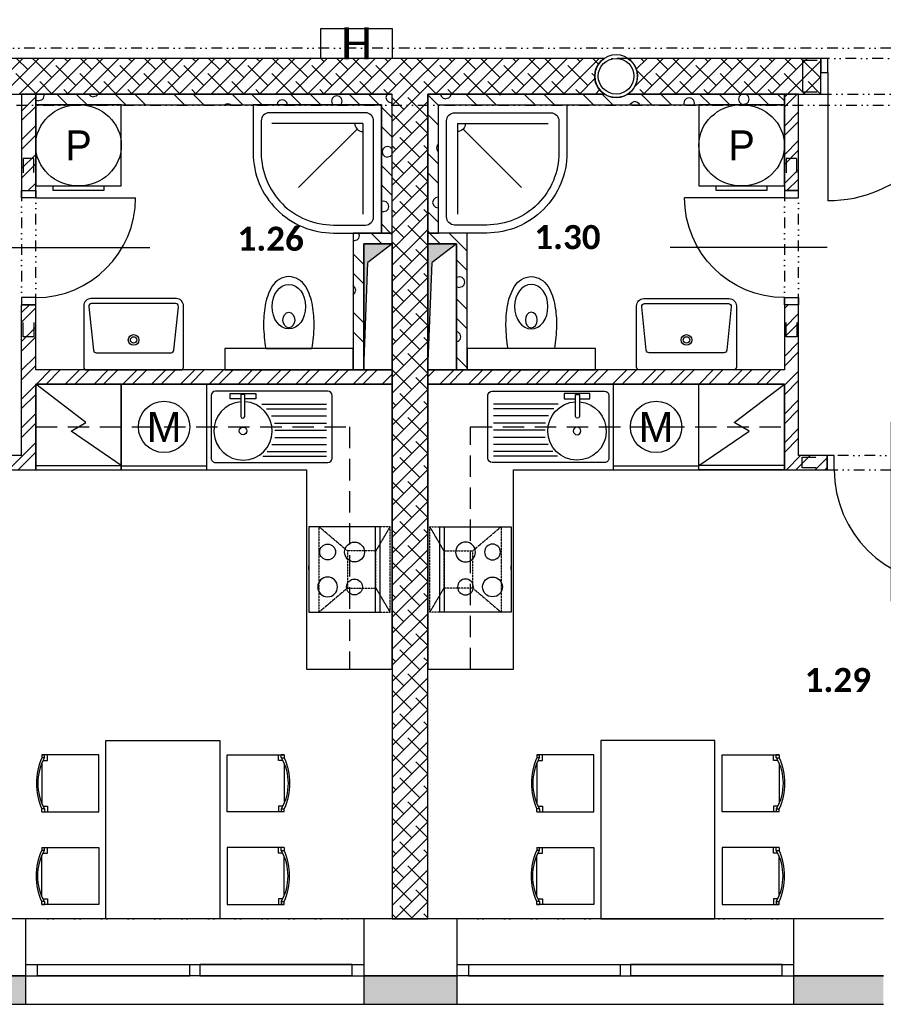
# Model space of a CAD drawing. Header units: millimetres. Extents: x -16871 to 82323, y -2942 to 27689.
# Tile 7 of 25: x 15322 to 21379, y 5230 to 12136. Entities that reach past the tile are written whole.
import ezdxf
from ezdxf.enums import TextEntityAlignment as Align

# ---------------------------------------------------------------- set-up
doc = ezdxf.new("R2010")
doc.units = ezdxf.units.MM
doc.linetypes.add('DASHED', pattern=[0.75, 0.5, -0.25])
doc.linetypes.add('DIVIDE2', pattern=[0.625, 0.25, -0.125, 0, -0.125, 0, -0.125])
for name, color, linetype in [('A-Appliance-G', 9, 'Continuous'), ('A-Cabinet-G', 9, 'Continuous'), ('A-Chase-G', 9, 'Continuous'), ('A-Door-G', 9, 'Continuous'), ('A-Furniture-G', 9, 'Continuous'), ('A-Room-T', 3, 'Continuous'), ('A-SanitaryFixture-G', 9, 'Continuous'), ('A-Wall-Abov', 9, 'DIVIDE2'), ('A-Wall-Blow', 9, 'Continuous'), ('A-Wall-Comp', 9, 'Continuous'), ('A-Wall-G', 9, 'Continuous'), ('A-Wall-Patt', 9, 'Continuous'), ('A-Window-G', 9, 'Continuous'), ('A-WindowAssy-G', 9, 'Continuous'), ('S-Beam-G', 9, 'Continuous'), ('S-Column-G', 9, 'Continuous')]:
    doc.layers.add(name, color=color, linetype=linetype)
doc.styles.add('Arial', font='arial.ttf')
doc.styles.add('Calibri', font='calibri.ttf')
doc.styles.add('RoomTag', font='calibrib.ttf')
pattern_1 = [(45, (0, 0), (27.452, 382.3555), [19.4116, -270.3664]), (45, (-51.23, 51.23), (27.452, 382.3555), [19.4116, -270.3664]), (135, (13.73, 51.23), (-382.3555, -27.452), [19.4116, -231.5436]), (135, (-37.5, 0), (-382.3555, -27.452), [19.4116, -231.5436]), (105, (18.75, 32.48), (-177.452, 177.45176), [19.4116, -560.144]), (165, (0, 64.95), (-382.3556, -27.4521), [19.4116, -560.144]), (255, (-51.23, 51.23), (177.4518, -177.452), [19.412, -984.408]), (255, (153.68, 256.13), (177.4518, -177.452), [19.412, -984.408]), (255, (358.58, 461.03), (177.4518, -177.452), [19.412, -984.408]), (195, (0, 0), (-204.9037, -204.9037), [19.4116, -984.408]), (195, (-177.45, 177.45), (-204.9037, -204.9037), [19.4116, -984.408]), (75, (13.73, 13.73), (-177.4518, 177.452), [19.412, -984.408]), (75, (218.63, 218.63), (-177.4518, 177.452), [19.412, -984.408]), (75, (423.53, 423.53), (-177.4518, 177.452), [19.412, -984.408]), (285, (-56.25, 32.48), (177.452, -177.45176), [19.4116, -560.144]), (345, (-37.5, 0), (382.3556, 27.4521), [19.4116, -560.144]), (195, (-18.75, 69.98), (-204.9037, -204.9037), [19.4116, -984.408]), (195, (-196.2, 247.43), (-204.9037, -204.9037), [19.4116, -984.408]), (135, (75.16, 75.16), (-487.7464, 77.939), []), (135, (143.47, 143.47), (-487.7464, 77.939), [])]

# ---------------------------------------------------------------- blocks, each defined once
blk = doc.blocks.new('AreaLabel1')
at = {"style": 'RoomTag'}
blk.add_attdef('AreaOBJ:Label', text='', height=1.5, dxfattribs=at).set_placement((0, 0), align=Align.MIDDLE_CENTER)
blk = doc.blocks.new('dvojsklo')
at = {"linetype": 'ByBlock'}
for p, q in [((500, 25), (-500, 25)), ((-500, -25), (500, -25))]:
    blk.add_line(p, q, dxfattribs=at)
blk = doc.blocks.new('osa1K')
at = {"linetype": 'ByBlock'}
blk.add_lwpolyline([(0, -250), (0, 850)], dxfattribs=at)
for points in [[(-350, 0), (-350, -0.0001)], [(350, 0), (350, -0.0001)]]:
    blk.add_lwpolyline(points)
blk = doc.blocks.new('SYMBOL_Shower_5_2D')
blk.add_line((0.1906, 0.1906), (0.6464, 0.6464))
for points in [[(0, 1), (0, 0), (1, 0), (1, 0.375, 0.414214), (0.375, 1)], [(0.0625, 0.875), (0.0625, 0.125, 0.414214), (0.125, 0.0625), (0.875, 0.0625, 0.414214), (0.9375, 0.125), (0.9375, 0.375, 0.414214), (0.375, 0.9375), (0.125, 0.9375, 0.414214)]]:
    blk.add_lwpolyline(points, format="xyb", close=True)
for points in [[(0.1464, 0.1464), (0.1464, 0.8536)], [(0.1464, 0.1464), (0.8536, 0.1464)]]:
    blk.add_lwpolyline(points)
blk.add_arc((0.1464, 0.1464), 0.0625, 0, 90)
blk = doc.blocks.new('SYMBOL_Kitchen_Sink_7_2D')
at = {"linetype": 'ByBlock'}
for p, q in [((470, 432.4), (30, 432.4)), ((0, 402.4), (0, -386.2)), ((91.1, -61.3), (91.1, 393.1)), ((123.6, -28.9), (123.6, 393.1)), ((173.6, 7.1), (173.6, 393.1)), ((223.6, 27.8), (223.6, 393.1)), ((273.6, 31.2), (273.6, 393.1)), ((323.6, 30), (323.6, 393.1)), ((373.6, 9.3), (373.6, 393.1)), ((423.6, -23.5), (423.6, 393.1)), ((454.7, -54.5), (454.7, 393.1)), ((500, -386.2), (500, 402.4)), ((16, -102.5), (53.5, -102.5)), ((16, -102.5), (53.5, -102.5)), ((16, -282.5), (16, -102.5)), ((53.5, -102.5), (53.5, -181.1)), ((177.5, -181.1), (22.5, -181.1)), ((22.5, -181.1), (22.5, -209.1)), ((22.5, -209.1), (177.5, -209.1)), ((53.5, -209.1), (53.5, -282.5)), ((53.5, -282.5), (16, -282.5)), ((30, -416.2), (470, -416.2))]:
    blk.add_line(p, q, dxfattribs=at)
blk.add_circle((278.4, -192.5), 26.3, dxfattribs=at)
for centre, radius, start, end in [((30, 402.4), 30, 90, 180), ((470, 402.4), 30, 0, 90), ((278.4, -192.5), 205, 184.62432, 176.81228), ((175, -195.1), 14.2, 280.38886, 79.61114), ((30, -386.2), 30, 180, 270), ((470, -386.2), 30, 270, 0)]:
    blk.add_arc(centre, radius, start, end, dxfattribs=at)
blk = doc.blocks.new('SYMBOL_Kitchen_DeepFreezer_4_2D')
at = {"linetype": 'ByBlock', "lineweight": -2}
blk.add_line((0.95, -0.5), (0.95, 0.5), dxfattribs=at)
blk.add_lwpolyline([(0, -0.5), (1, -0.5), (1, 0.5), (0, 0.5)], close=True, dxfattribs=at)
blk.add_lwpolyline([(0.95, 0.5), (0.55, -0.087), (0.45, 0.087), (0, -0.5)])
blk = doc.blocks.new('Mycka2')
at = {"linetype": 'ByBlock', "lineweight": -2}
blk.add_line((0.953, -0.5), (0.953, 0.5), dxfattribs=at)
blk.add_lwpolyline([(1, -0.5), (1, 0.5), (0, 0.5), (0, -0.5)], close=True, dxfattribs=at)
blk.add_circle((0.5, 0), 0.3)
at = {"linetype": 'ByBlock', "style": 'Arial', "flags": 4}
blk.add_attdef('ZNACKA', text='', height=0.35, rotation=90, dxfattribs=at).set_placement((0.5, 0), align=Align.MIDDLE_CENTER)
blk = doc.blocks.new('SYMBOL_Kitchen_ExtractorHood_2D')
at = {"linetype": 'DASHED', "lineweight": -2}
blk.add_lwpolyline([(0, -300), (500, -300), (500, 300), (0, 300)], close=True, dxfattribs=at)
at = {"linetype": 'DASHED'}
for points in [[(0, 300), (100, 130)], [(300, 130), (500, 300)], [(100, -130), (0, -300)], [(300, -130), (500, -300)]]:
    blk.add_lwpolyline(points, dxfattribs=at)
blk.add_lwpolyline([(100, 130), (100, -130), (300, -130), (300, 130), (100, 130)], close=True, dxfattribs=at)
blk = doc.blocks.new('SYMBOL_Kitchen_StoveOven_2D')
at = {"linetype": 'ByBlock', "lineweight": -2}
for p, q in [((0, 0.5), (0, -0.5)), ((1, 0.5), (0, 0.5)), ((0.066, 0.5), (0.066, -0.5)), ((1, -0.5), (1, 0.5)), ((1, 0), (1, -0.042)), ((0, -0.5), (1, -0.5))]:
    blk.add_line(p, q, dxfattribs=at)
for centre, major_axis in [((0.361, 0.204), (0.111, 0)), ((0.361, -0.204), (0.139, 0)), ((0.739, -0.204), (0.111, 0))]:
    blk.add_ellipse(centre, major_axis=major_axis, ratio=0.833333, dxfattribs=at)
blk.add_ellipse((0.739, 0.204), major_axis=(-0.139, 0), ratio=0.833333, start_param=3.141593, end_param=9.424778, dxfattribs=at)
blk = doc.blocks.new('SYMBOL_Table_3_2D')
blk.add_lwpolyline([(-0.625, 0.4), (0.625, 0.4), (0.625, -0.4), (-0.625, -0.4), (-0.625, 0.4)])
blk = doc.blocks.new('SYMBOL_Chair_1_2D')
at = {"extrusion": (-1, 1.22461e-16, -3.67382e-16)}
for p, q in [((-0.4, 0.2), (-0.4, 0.18)), ((-0.4, -0.2), (-0.4, -0.18))]:
    blk.add_line(p, q, dxfattribs=at)
at = {"extrusion": (-2.44921e-16, 1, 0)}
blk.add_line((-0.4, 0.2), (-0.38, 0.2), dxfattribs=at)
for p, q in [((-0.4, 0.2), (-0.4, 0.18)), ((-0.4, 0.2), (-0.38, 0.2)), ((0, 0.2), (-0.4, 0.2)), ((-0.38, 0.18), (-0.4, 0.18)), ((-0.4, 0.139), (-0.4, -0.139)), ((-0.3906, 0.16), (-0.36, 0.16)), ((-0.38, 0.18), (-0.38, 0.2)), ((0, -0.2), (0, 0.2)), ((-0.38, -0.18), (-0.4, -0.18)), ((-0.4, -0.2), (-0.4, -0.18)), ((-0.4, -0.2), (-0.38, -0.2)), ((-0.4, -0.2), (0, -0.2)), ((-0.3906, -0.16), (-0.36, -0.16)), ((-0.38, -0.18), (-0.38, -0.2))]:
    blk.add_line(p, q)
at = {"extrusion": (4.28077e-17, -0.998752, 0.049938)}
blk.add_line((-0.38, 0.18), (-0.4, 0.18), dxfattribs=at)
blk.add_line((-0.38, 0.18), (-0.4, 0.18), dxfattribs=at)
at = {"extrusion": (0.998752, 2.44616e-16, 0.049938)}
blk.add_line((-0.38, 0.18), (-0.38, 0.2), dxfattribs=at)
at = {"extrusion": (0.998752, 1.22308e-16, 0.049938)}
blk.add_line((-0.36, 0.16), (-0.36, 0.2), dxfattribs=at)
at = {"extrusion": (-7.95001e-17, 0.998752, 0.049938)}
blk.add_line((-0.38, -0.18), (-0.4, -0.18), dxfattribs=at)
at = {"extrusion": (-1.83691e-16, -1, 0)}
blk.add_line((-0.4, -0.2), (-0.38, -0.2), dxfattribs=at)
at = {"extrusion": (0.998752, -1.22308e-16, 0.049938)}
for p, q in [((-0.38, -0.18), (-0.38, -0.2)), ((-0.36, -0.16), (-0.36, -0.2))]:
    blk.add_line(p, q, dxfattribs=at)
for centre, radius, start, end in [((0.013, 0), 0.4505, 156.44981, 203.55019), ((-0.0629, 0), 0.3647, 150.42038, 209.57504)]:
    blk.add_arc(centre, radius, start, end)
blk = doc.blocks.new('chasetop1')
blk.add_hatch(color=256).paths.add_polyline_path([(0, 1), (0, 0), (0.1499, 0.8501), (1, 1)])
for p in [(1, 1), (0, 0)]:
    blk.add_line(p, (0.1499, 0.8501))
at = {"linetype": 'ByBlock'}
blk.add_lwpolyline([(0, 0), (1, 0), (1, 1), (0, 1)], close=True, dxfattribs=at)
blk = doc.blocks.new('překlad 225')
at = {"linetype": 'ByBlock', "ltscale": 0.5}
for points in [[(-795, -112.5), (-945, -112.5), (-945, 112.5), (-795, 112.5)], [(795, -112.5), (945, -112.5), (945, 112.5), (795, 112.5)]]:
    blk.add_lwpolyline(points, dxfattribs=at)
blk = doc.blocks.new('překlad 75')
at = {"linetype": 'ByBlock', "ltscale": 0.5}
for points in [[(-795, -37.5), (-945, -37.5), (-945, 37.5), (-795, 37.5)], [(795, -37.5), (945, -37.5), (945, 37.5), (795, 37.5)]]:
    blk.add_lwpolyline(points, dxfattribs=at)
blk = doc.blocks.new('Pracka2')
at = {"linetype": 'ByBlock', "lineweight": -2}
blk.add_lwpolyline([(1, -0.5), (1, 0.5), (0, 0.5), (0, -0.5)], close=True, dxfattribs=at)
blk.add_lwpolyline([(1, -0.3), (1.05, -0.3), (1.05, 0.3), (1, 0.3)], dxfattribs=at)
blk.add_circle((0.5, 0), 0.5)
at = {"linetype": 'ByBlock', "style": 'Arial', "flags": 4}
blk.add_attdef('ZNACKA', text='', height=0.35, rotation=90, dxfattribs=at).set_placement((0.5, 0), align=Align.MIDDLE_CENTER)

msp = doc.modelspace()

# ---------------------------------------------------------------- hatches: boundary and pattern name
at = {"layer": 'A-Wall-Patt', "linetype": 'Continuous', "lineweight": -3, "ltscale": 300}
h = msp.add_hatch(dxfattribs=at)
h.set_pattern_fill('ANSI38', color=256, scale=25, style=0)
h.paths.add_polyline_path([(11935, 11615), (12101.7, 11677.5), (12185, 11615), (13740, 11615), (13740, 11865), (9105, 11865), (9105, 11615)], flags=0)
h.paths.add_polyline_path([(15435, 11615), (15435, 11865), (15067.9, 11865, -0.536675), (15067.9, 11615)], flags=0)
h.paths.add_polyline_path([(14740, 11865), (14740, 11615), (14902.1, 11615, -0.536675), (14902.1, 11865)], flags=0)
h = msp.add_hatch(dxfattribs=at)
h.set_pattern_fill('ANSI38', color=256, scale=25, style=0)
h.paths.add_polyline_path([(20685, 11615), (20685, 11865), (19587.9, 11865, -0.536675), (19587.9, 11615)], flags=0)
h.paths.add_polyline_path([(17935, 11615), (18060, 11677.5), (18185, 11615), (19422.1, 11615, -0.536675), (19422.1, 11865), (15435, 11865), (15435, 11615)], flags=0)
h = msp.add_hatch(dxfattribs=at)
h.set_pattern_fill('ANSI38', color=256, scale=25, style=0)
h.paths.add_polyline_path([(27435, 11615), (27435, 11865), (27185, 11865), (27185, 11615)], flags=0)
h.paths.add_polyline_path([(26185, 11615), (26185, 11865), (24107.9, 11865, -0.458747), (24136.2, 11639.4), (24185, 11615)], flags=0)
h.paths.add_polyline_path([(21940, 11865), (21940, 11615), (23935, 11615), (23939.1, 11617, -0.52891), (23942.1, 11865)], flags=0)
h.paths.add_polyline_path([(20940, 11615), (20940, 11865), (20685, 11865), (20685, 11615)], flags=0)
h = msp.add_hatch(dxfattribs=at)
h.set_pattern_fill('ANSI38', color=256, scale=25, style=0)
h.paths.add_polyline_path([(17935, 10565), (18185, 10565), (18185, 11615), (18060, 11677.5), (17935, 11615)], flags=0)
h = msp.add_hatch(dxfattribs=at)
h.set_pattern_fill('ANSI32', color=256, scale=15, style=0)
h.paths.add_polyline_path([(15335, 9080), (15401.7, 9055), (15435, 9080), (15435, 9580), (15410, 9613.3), (15335, 9580)], flags=0)
h.paths.add_polyline_path([(15335, 9580), (15410, 9613.3), (15435, 9680), (15435, 10137.4), (15335, 10137.4)], flags=0)
h.paths.add_polyline_path([(15335, 10937.4), (15435, 10937.4), (15435, 11615), (15335, 11615)], flags=0)
h = msp.add_hatch(dxfattribs=at)
h.set_pattern_fill('POROBETON2', color=256, scale=400, angle=45, style=0, pattern_type=2)
h.set_pattern_definition([(45, (0, 0), (27.4519, 382.3555), [19.4116, -270.3664]), (45, (-51.23, 51.23), (27.4519, 382.3555), [19.4116, -270.3664]), (135, (13.73, 51.23), (-382.3555, -27.452), [19.4116, -231.5436]), (135, (-37.5, -8e-15), (-382.3555, -27.452), [19.4116, -231.5436]), (105, (18.75, 32.48), (-177.452, 177.45176), [19.4116, -560.144]), (165, (-1e-14, 64.95), (-382.3556, -27.4521), [19.4116, -560.144]), (255, (-51.23, 51.23), (177.4518, -177.452), [19.412, -984.408]), (255, (153.68, 256.13), (177.4518, -177.452), [19.412, -984.408]), (255, (358.58, 461.03), (177.4518, -177.452), [19.412, -984.408]), (195, (0, 0), (-204.9037, -204.9037), [19.4116, -984.408]), (195, (-177.45, 177.45), (-204.9037, -204.9037), [19.4116, -984.408]), (75, (13.73, 13.73), (-177.4518, 177.452), [19.412, -984.408]), (75, (218.63, 218.63), (-177.4518, 177.452), [19.412, -984.408]), (75, (423.53, 423.53), (-177.4518, 177.452), [19.412, -984.408]), (285, (-56.25, 32.48), (177.452, -177.45176), [19.4116, -560.144]), (345, (-37.5, -8e-15), (382.3556, 27.4521), [19.4116, -560.144]), (195, (-18.75, 69.98), (-204.9037, -204.9037), [19.4116, -984.408]), (195, (-196.2, 247.43), (-204.9037, -204.9037), [19.4116, -984.408]), (135, (75.16, 75.16), (-487.7464, 77.939), []), (135, (143.47, 143.47), (-487.7464, 77.939), [])])
h.paths.add_polyline_path([(18260, 11540), (20685, 11540), (20685, 11615), (19587.9, 11615, -0.301511), (19422.1, 11615), (18185, 11615)], flags=0)
h.paths.add_polyline_path([(17860, 11540), (17935, 11615), (15435, 11615), (15435, 11540)], flags=0)
h = msp.add_hatch(dxfattribs=at)
h.set_pattern_fill('POROBETON2', color=256, scale=400, angle=45, style=0, pattern_type=2)
h.set_pattern_definition(pattern_1)
h.paths.add_polyline_path([(17860, 11540), (17860, 10640), (17935, 10640), (17935, 11615)], flags=0)
h = msp.add_hatch(dxfattribs=at)
h.set_pattern_fill('POROBETON2', color=256, scale=400, angle=45, style=0, pattern_type=2)
h.set_pattern_definition(pattern_1)
h.paths.add_polyline_path([(18260, 11540), (18185, 11615), (18185, 10640), (18260, 10640)], flags=0)
h = msp.add_hatch(dxfattribs=at)
h.set_pattern_fill('ANSI32', color=256, scale=15, angle=-360, style=0)
h.paths.add_polyline_path([(20685, 10937.4), (20785, 10937.4), (20785, 11615), (20685, 11615)], flags=0)
h.paths.add_polyline_path([(20785, 10137.4), (20685, 10137.4), (20685, 9680), (20710, 9613.3), (20785, 9580)], flags=0)
h.paths.add_polyline_path([(20785, 9580), (20710, 9613.3), (20685, 9580), (20685, 8980), (20785, 9080)], flags=0)
h = msp.add_hatch(dxfattribs=at)
h.set_pattern_fill('POROBETON2', color=256, scale=400, angle=45, style=0, pattern_type=2)
h.set_pattern_definition(pattern_1)
h.paths.add_polyline_path([(17735, 10565), (17660, 10640), (17660, 9680), (17735, 9680)], flags=0)
h = msp.add_hatch(dxfattribs=at)
h.set_pattern_fill('POROBETON2', color=256, scale=400, angle=45, style=0, pattern_type=2)
h.set_pattern_definition([(45, (0, 0), (27.452, 382.3555), [19.4116, -270.3664]), (45, (-51.23, 51.23), (27.452, 382.3555), [19.4116, -270.3664]), (135, (13.73, 51.23), (-382.3555, -27.452), [19.4116, -231.5436]), (135, (-37.5, 0), (-382.3555, -27.452), [19.4116, -231.5436]), (105, (18.75, 32.48), (-177.452, 177.45176), [19.4116, -560.144]), (165, (0, 64.95), (-382.3556, -27.4521), [19.4116, -560.144]), (255, (-51.23, 51.23), (177.4518, -177.452), [19.412, -984.408]), (255, (153.68, 256.13), (177.4518, -177.452), [19.412, -984.408]), (255, (358.58, 461.03), (177.4518, -177.452), [19.412, -984.408]), (195, (0, 0), (-204.9037, -204.9037), [19.4116, -984.408]), (195, (-177.45, 177.45), (-204.9037, -204.9037), [19.4116, -984.408]), (75, (13.73, 13.73), (-177.4518, 177.452), [19.412, -984.408]), (75, (218.63, 218.63), (-177.4518, 177.452), [19.412, -984.408]), (75, (423.53, 423.53), (-177.4518, 177.452), [19.412, -984.408]), (285, (-56.25, 32.48), (177.452, -177.45176), [19.4116, -560.144]), (345, (-37.5, 0), (382.3556, 27.4521), [19.4116, -560.144]), (195, (-18.75, 69.98), (-204.9037, -204.9037), [19.4116, -984.408]), (195, (-196.2, 247.43), (-204.9037, -204.9037), [19.4116, -984.408]), (135, (75.16, 75.16), (-487.7464, 77.939), []), (135, (143.47, 143.47), (-487.7464, 77.939), [])])
h.paths.add_polyline_path([(17660, 10640), (17735, 10565), (17935, 10565), (17935, 10640)], flags=0)
h.paths.add_polyline_path([(18385, 10565), (18460, 10640), (18185, 10640), (18185, 10565)], flags=0)
h = msp.add_hatch(dxfattribs=at)
h.set_pattern_fill('POROBETON2', color=256, scale=400, angle=-315, style=0, pattern_type=2)
h.set_pattern_definition([(45, (0, 0), (27.452, 382.3555), [19.4116, -270.3664]), (45, (-51.23, 51.23), (27.452, 382.3555), [19.4116, -270.3664]), (135, (13.73, 51.23), (-382.3555, -27.452), [19.4116, -231.5436]), (135, (-37.5, -4e-15), (-382.3555, -27.452), [19.4116, -231.5436]), (105, (18.75, 32.48), (-177.452, 177.45176), [19.4116, -560.144]), (165, (-7e-15, 64.95), (-382.3556, -27.4521), [19.4116, -560.144]), (255, (-51.23, 51.23), (177.4518, -177.452), [19.412, -984.408]), (255, (153.68, 256.13), (177.4518, -177.452), [19.412, -984.408]), (255, (358.58, 461.03), (177.4518, -177.452), [19.412, -984.408]), (195, (0, 0), (-204.9037, -204.9037), [19.4116, -984.408]), (195, (-177.45, 177.45), (-204.9037, -204.9037), [19.4116, -984.408]), (75, (13.73, 13.73), (-177.4518, 177.452), [19.412, -984.408]), (75, (218.63, 218.63), (-177.4518, 177.452), [19.412, -984.408]), (75, (423.53, 423.53), (-177.4518, 177.452), [19.412, -984.408]), (285, (-56.25, 32.48), (177.452, -177.45176), [19.4116, -560.144]), (345, (-37.5, -4e-15), (382.3556, 27.4521), [19.4116, -560.144]), (195, (-18.75, 69.98), (-204.9037, -204.9037), [19.4116, -984.408]), (195, (-196.2, 247.43), (-204.9037, -204.9037), [19.4116, -984.408]), (135, (75.16, 75.16), (-487.7464, 77.939), []), (135, (143.47, 143.47), (-487.7464, 77.939), [])])
h.paths.add_polyline_path([(18460, 10640), (18385, 10565), (18385, 9680), (18460, 9680)], flags=0)
h = msp.add_hatch(dxfattribs=at)
h.set_pattern_fill('ANSI38', color=256, scale=25, style=0)
h.paths.add_polyline_path([(18185, 9580), (17935, 9580), (17935, 5830), (18185, 5830)], flags=0)
h.paths.add_polyline_path([(17935, 9580), (18185, 9580), (18185, 10565), (17935, 10565)], flags=0)
h = msp.add_hatch(dxfattribs=at)
h.set_pattern_fill('ANSI32', color=256, scale=15, style=0)
h.paths.add_polyline_path([(15435, 9680), (15410, 9613.3), (15435, 9580), (17735, 9580), (17735, 9680)], flags=0)
h.paths.add_polyline_path([(17735, 9680), (17735, 9580), (17935, 9580), (17935, 9680)], flags=0)
h = msp.add_hatch(dxfattribs=at)
h.set_pattern_fill('ANSI32', color=256, scale=15, style=0)
h.paths.add_polyline_path([(18385, 9580), (18385, 9680), (18185, 9680), (18185, 9580)], flags=0)
h.paths.add_polyline_path([(18385, 9680), (18385, 9580), (20685, 9580), (20710, 9613.3), (20685, 9680)], flags=0)
h = msp.add_hatch(dxfattribs=at)
h.set_pattern_fill('ANSI32', color=256, scale=15, angle=-360, style=0)
h.paths.add_polyline_path([(14235, 8980), (14235, 9080), (12185, 9080), (12185, 8980)], flags=0)
h.paths.add_polyline_path([(15135, 9080), (15135, 8980), (15435, 8980), (15401.7, 9055), (15335, 9080)], flags=0)
h.paths.add_polyline_path([(15435, 9080), (15401.7, 9055), (15435, 8980)], flags=0)
h = msp.add_hatch(dxfattribs=at)
h.set_pattern_fill('ANSI32', color=256, scale=15, angle=-360, style=0)
h.paths.add_polyline_path([(27435, 9080), (27401.7, 9055), (27435, 8980)], flags=0)
h.paths.add_polyline_path([(25100, 9080), (25050, 9030), (25100, 8980), (26235, 8980), (26235, 9080)], flags=0)
h.paths.add_polyline_path([(27135, 9080), (27135, 8980), (27435, 8980), (27401.7, 9055), (27335, 9080)], flags=0)
h.paths.add_polyline_path([(20785, 9080), (20685, 8980), (20985, 8980), (20985, 9080)], flags=0)
h.paths.add_polyline_path([(21885, 9080), (21885, 8980), (23020, 8980), (23070, 9030), (23020, 9080)], flags=0)
h.paths.add_polyline_path([(23120, 9080), (23070, 9030), (23120, 8980), (23935, 8980), (23935, 9080)], flags=0)
h.paths.add_polyline_path([(25000, 8980), (25050, 9030), (25000, 9080), (24185, 9080), (24185, 8980)], flags=0)
h = msp.add_hatch(dxfattribs=at)
h.set_pattern_fill('HONEY', color=256, scale=15, style=0)
h.paths.add_polyline_path([(11725, 5430), (11725, 5230), (12360, 5230), (12360, 5430)], flags=0)
h.paths.add_polyline_path([(9370, 5230), (9370, 5430), (8800, 5430), (8600, 5230)], flags=0)
h.paths.add_polyline_path([(17735, 5430), (17735, 5230), (18390, 5230), (18390, 5430)], flags=0)
h.paths.add_polyline_path([(15365, 5230), (15365, 5430), (14730, 5430), (14730, 5230)], flags=0)
h.paths.add_polyline_path([(23740, 5430), (23740, 5230), (24360, 5230), (24360, 5430)], flags=0)
h.paths.add_polyline_path([(21380, 5230), (21380, 5430), (20750, 5430), (20750, 5230)], flags=0)
h.paths.add_polyline_path([(29725, 5430), (29725, 5230), (30375, 5230), (30375, 5430)], flags=0)
h.paths.add_polyline_path([(27370, 5230), (27370, 5430), (26745, 5430), (26745, 5230)], flags=0)
h.paths.add_polyline_path([(41770, 5430), (41770, 5230), (42570, 5230), (42570, 5430)], flags=0)
h.paths.add_polyline_path([(39385, 5230), (39385, 5430), (38755, 5430), (38755, 5230)], flags=0)
h.paths.add_polyline_path([(36350, 5230), (36350, 5430), (35695, 5430), (35695, 5230)], flags=0)
h.paths.add_polyline_path([(33340, 5230), (33340, 5430), (32740, 5430), (32740, 5230)], flags=0)

# ---------------------------------------------------------------- linework, layer by layer
at = {"layer": 'A-Cabinet-G', "linetype": 'Continuous', "lineweight": -3, "ltscale": 300}
for p, q in [((17935, 9580), (15435, 9580)), ((15435, 9580), (15435, 8980)), ((17935, 7580), (17935, 9580)), ((20685, 9580), (18185, 9580)), ((18185, 9580), (18185, 7580)), ((20685, 8980), (20685, 9580)), ((15435, 8980), (17335, 8980)), ((17335, 8980), (17335, 7580)), ((18785, 8980), (20685, 8980)), ((18785, 7580), (18785, 8980)), ((17335, 7580), (17935, 7580)), ((18185, 7580), (18785, 7580))]:
    msp.add_line(p, q, dxfattribs=at)
at = {"layer": 'A-Cabinet-G', "linetype": 'DASHED', "lineweight": -3, "ltscale": 300}
for p, q in [((15435, 9280), (17635, 9280)), ((17635, 9280), (17635, 7580)), ((18485, 9280), (20685, 9280)), ((18485, 7580), (18485, 9280))]:
    msp.add_line(p, q, dxfattribs=at)
at = {"layer": 'A-Door-G', "linetype": 'Continuous', "lineweight": -3, "ltscale": 300}
for points in [[(20990, 11865), (20940, 11865), (20940, 11765), (20990, 11765)], [(15335, 10887.4), (15335, 10937.4), (15435, 10937.4), (15435, 10887.4)], [(20785, 10887.4), (20785, 10937.4), (20685, 10937.4), (20685, 10887.4)], [(15335, 10187.4), (15335, 10137.4), (15435, 10137.4), (15435, 10187.4)], [(20785, 10187.4), (20785, 10137.4), (20685, 10137.4), (20685, 10187.4)], [(21035, 9080), (20985, 9080), (20985, 8980), (21035, 8980)]]:
    msp.add_lwpolyline(points, close=True, dxfattribs=at)
for points in [[(20990, 11765), (20990, 10865)], [(15435, 10887.4), (16135, 10887.4)], [(20685, 10887.4), (19985, 10887.4)]]:
    msp.add_lwpolyline(points, dxfattribs=at)
at = {"layer": 'A-Door-G', "linetype": 'Continuous', "lineweight": -3, "ltscale": 300, "extrusion": (0, 0, -1)}
for centre, radius, start, end in [((-20990, 11765), 900, 180, 270), ((-20685, 10887.4), 700, 270, 360)]:
    msp.add_arc(centre, radius, start, end, dxfattribs=at)
at = {"layer": 'A-Door-G', "linetype": 'Continuous', "lineweight": -3, "ltscale": 300}
for centre, radius, start, end in [((15435, 10887.4), 700, 270, 360), ((21835, 8980), 800, 180, 270)]:
    msp.add_arc(centre, radius, start, end, dxfattribs=at)
at = {"layer": 'A-SanitaryFixture-G', "linetype": 'Continuous', "lineweight": -3, "ltscale": 300}
for p, q in [((17435, 12075, 1035), (17935, 12075, 1035)), ((17435, 11865, 1035), (17435, 12075, 1035)), ((17935, 12075, 1035), (17935, 11865, 1035)), ((17935, 11865, 1035), (17435, 11865, 1035))]:
    msp.add_line(p, q, dxfattribs=at)
for points in [[(17210, 10334.6, 0.246348), (17091.7, 10264.6, 0.092866), (17044.1, 10131, 0.047652), (17032.7, 9988.7, 0.033058), (17047.6, 9830), (17372.4, 9830, 0.033058), (17387.3, 9988.7, 0.047652), (17375.9, 10131, 0.092866), (17328.3, 10264.6, 0.246348)], [(18910, 10334.6, -0.246348), (19028.3, 10264.6, -0.092866), (19075.9, 10131, -0.047652), (19087.3, 9988.7, -0.033058), (19072.4, 9830), (18747.6, 9830, -0.033058), (18732.7, 9988.7, -0.047652), (18744.1, 10131, -0.092866), (18791.7, 10264.6, -0.246348)], [(15821.4, 10180, 0.414214), (15771.4, 10130), (15771.4, 9700, 0.414214), (15791.4, 9680), (16451.4, 9680, 0.414214), (16471.4, 9700), (16471.4, 10130, 0.414214), (16421.4, 10180)], [(20298.6, 10180, -0.414214), (20348.6, 10130), (20348.6, 9700, -0.414214), (20328.6, 9680), (19668.6, 9680, -0.414214), (19648.6, 9700), (19648.6, 10130, -0.414214), (19698.6, 10180)], [(15827.1, 10145, 0.448655), (15807.2, 10122.7), (15839.2, 9817.5, 0.37818), (15859, 9800), (16383.7, 9800, 0.37818), (16403.5, 9817.5), (16435.5, 10122.7, 0.448655), (16415.6, 10145)], [(20292.9, 10145, -0.448655), (20312.8, 10122.7), (20280.8, 9817.5, -0.37818), (20261, 9800), (19736.3, 9800, -0.37818), (19716.5, 9817.5), (19684.5, 10122.7, -0.448655), (19704.4, 10145)]]:
    msp.add_lwpolyline(points, format="xyb", close=True, dxfattribs=at)
for centre, radius in [((16121.4, 9890), 37.5), ((16121.4, 9890), 22.5), ((19998.6, 9890), 37.5), ((19998.6, 9890), 22.5)]:
    msp.add_circle(centre, radius, dxfattribs=at)
for centre, major_axis, ratio in [((17210, 10123.8), (0, -156.2), 0.751511), ((17210, 10029.6), (0, -55.3), 0.745622)]:
    msp.add_ellipse(centre, major_axis=major_axis, ratio=ratio, dxfattribs=at)
at = {"layer": 'A-SanitaryFixture-G', "linetype": 'Continuous', "lineweight": -3, "ltscale": 300, "extrusion": (0, 0, -1)}
for centre, major_axis, ratio in [((18910, 10123.8), (0, -156.2), 0.751511), ((18910, 10029.6), (0, -55.3), 0.745622)]:
    msp.add_ellipse(centre, major_axis=major_axis, ratio=ratio, dxfattribs=at)
at = {"layer": 'A-Wall-Abov', "linetype": 'DIVIDE2', "lineweight": -3, "ltscale": 300}
for p, q in [((42270, 11937.4), (9105, 11937.4)), ((19587.9, 11865), (19422.1, 11865)), ((21940, 11865), (20940, 11865)), ((20940, 11615), (21940, 11615)), ((9105, 11537.4), (42270, 11537.4)), ((15335, 10937.4), (15335, 10137.4)), ((15435, 10137.4), (15435, 10937.4)), ((20685, 10937.4), (20685, 10137.4)), ((20785, 10137.4), (20785, 10937.4)), ((21885, 9080), (20985, 9080)), ((20985, 8980), (21885, 8980)), ((17735, 5830), (15365, 5830)), ((20750, 5830), (18390, 5830)), ((15365, 5230), (17735, 5230)), ((18390, 5230), (20750, 5230))]:
    msp.add_line(p, q, dxfattribs=at)
at = {"layer": 'A-Wall-Blow', "linetype": 'Continuous', "lineweight": -3, "ltscale": 300}
for p, q in [((16760, 9830), (16760, 9680)), ((17660, 9830), (16760, 9830)), ((17660, 9680), (17660, 9830)), ((18460, 9830), (18460, 9680)), ((19360, 9830), (18460, 9830)), ((19360, 9680), (19360, 9830)), ((16760, 9680), (17660, 9680)), ((18460, 9680), (19360, 9680)), ((17735, 5830), (15365, 5830)), ((20750, 5830), (18390, 5830)), ((15365, 5230), (17735, 5230)), ((18390, 5230), (20750, 5230))]:
    msp.add_line(p, q, dxfattribs=at)
at = {"layer": 'A-Wall-Comp', "linetype": 'Continuous', "lineweight": -3, "ltscale": 300}
for p, q in [((15335, 11615), (15435, 11615)), ((15435, 11615), (15335, 11615)), ((15435, 11540), (15435, 11615)), ((15435, 11615), (17935, 11615)), ((17935, 11615), (15435, 11615)), ((15435, 11615), (15435, 11540)), ((17935, 10565), (17935, 11615)), ((17935, 10640), (17935, 11615)), ((18185, 11615), (19422.1, 11615)), ((19422.1, 11615), (18185, 11615)), ((18185, 11615), (18185, 10640)), ((18185, 10565), (18185, 11615)), ((19587.9, 11615), (20685, 11615)), ((20685, 11615), (19587.9, 11615)), ((20785, 11615), (20685, 11615)), ((20685, 11615), (20685, 11540)), ((20685, 11540), (20685, 11615)), ((20685, 11615), (20785, 11615)), ((17935, 10640), (17860, 10640)), ((17860, 10640), (17935, 10640)), ((17935, 10565), (17935, 10640)), ((18260, 10640), (18185, 10640)), ((18185, 10640), (18185, 10565)), ((18185, 10640), (18260, 10640)), ((17735, 9680), (17660, 9680)), ((17660, 9680), (17735, 9680)), ((17935, 9680), (17935, 9580)), ((17935, 9580), (17935, 9680)), ((18185, 9580), (18185, 9680)), ((18185, 9680), (18185, 9580)), ((18460, 9680), (18385, 9680)), ((18385, 9680), (18460, 9680)), ((18185, 5830), (17935, 5830)), ((17935, 5830), (18185, 5830)), ((14730, 5430), (15365, 5430)), ((15365, 5430), (14730, 5430)), ((17735, 5430), (18390, 5430)), ((18390, 5430), (17735, 5430)), ((20750, 5430), (21380, 5430)), ((21380, 5430), (20750, 5430))]:
    msp.add_line(p, q, dxfattribs=at)
at = {"layer": 'A-Wall-G', "linetype": 'Continuous', "lineweight": -3, "ltscale": 300}
for p, q in [((15435, 11865), (15067.9, 11865)), ((19422.1, 11865), (15435, 11865)), ((20685, 11865), (19587.9, 11865)), ((20940, 11865), (20685, 11865)), ((20940, 11615), (20940, 11865)), ((15067.9, 11615), (15335, 11615)), ((15335, 11615), (15335, 10937.4)), ((20785, 10937.4), (20785, 11615)), ((20785, 11615), (20940, 11615)), ((15435, 10937.4), (15435, 11540)), ((15435, 11540), (17860, 11540)), ((17860, 11540), (17860, 10640)), ((18260, 11540), (20685, 11540)), ((18260, 10640), (18260, 11540)), ((20685, 11540), (20685, 10937.4)), ((15335, 10937.4), (15435, 10937.4)), ((20685, 10937.4), (20785, 10937.4)), ((17660, 10640), (17660, 9680)), ((17860, 10640), (17660, 10640)), ((18460, 10640), (18260, 10640)), ((18460, 9680), (18460, 10640)), ((17735, 9680), (17735, 10565)), ((17735, 10565), (17935, 10565)), ((17935, 10565), (17935, 9680)), ((18185, 9680), (18185, 10565)), ((18185, 10565), (18385, 10565)), ((18385, 10565), (18385, 9680)), ((15335, 9080), (15335, 10137.4)), ((15435, 10137.4), (15335, 10137.4)), ((15435, 9680), (15435, 10137.4)), ((20785, 10137.4), (20685, 10137.4)), ((20685, 10137.4), (20685, 9680)), ((20785, 9080), (20785, 10137.4)), ((17660, 9680), (15435, 9680)), ((17935, 9680), (17735, 9680)), ((18385, 9680), (18185, 9680)), ((20685, 9680), (18460, 9680)), ((15435, 9080), (15435, 9580)), ((15435, 9580), (17935, 9580)), ((17935, 9580), (17935, 5830)), ((18185, 5830), (18185, 9580)), ((18185, 9580), (20685, 9580)), ((20685, 9580), (20685, 8980)), ((15335, 9080), (15135, 9080)), ((15435, 8980), (15435, 9080)), ((15435, 9080), (15435, 9080)), ((20985, 9080), (20785, 9080)), ((20985, 8980), (20985, 9080)), ((15135, 8980), (15435, 8980)), ((20685, 8980), (20985, 8980)), ((15365, 5830), (14730, 5830)), ((15365, 5230), (15365, 5830)), ((17935, 5830), (17735, 5830)), ((17735, 5830), (17735, 5230)), ((18390, 5830), (18185, 5830)), ((18390, 5230), (18390, 5830)), ((21380, 5830), (20750, 5830)), ((20750, 5830), (20750, 5230)), ((14730, 5230), (15365, 5230)), ((17735, 5230), (18390, 5230)), ((20750, 5230), (21380, 5230))]:
    msp.add_line(p, q, dxfattribs=at)
at = {"layer": 'A-Wall-G', "linetype": 'Continuous', "lineweight": -3, "ltscale": 300, "extrusion": (0, 0, -1)}
msp.add_arc((-19505, 11740), 150, 123.55731, 56.44269, dxfattribs=at)
at = {"layer": 'A-WindowAssy-G', "linetype": 'Continuous', "lineweight": -3, "ltscale": 300}
for p, q in [((15365, 5430), (15365, 5510)), ((15365, 5510), (16585, 5510)), ((15445, 5510), (15445, 5430)), ((16515, 5430), (16515, 5510)), ((16585, 5510), (17735, 5510)), ((16585, 5510), (16585, 5430)), ((17655, 5430), (17655, 5510)), ((17735, 5510), (17735, 5430)), ((18390, 5430), (18390, 5510)), ((18390, 5510), (18470, 5510)), ((18470, 5510), (18470, 5430)), ((18470, 5510), (19535, 5510)), ((19535, 5510), (20750, 5510)), ((19535, 5430), (19535, 5510)), ((19605, 5510), (19605, 5430)), ((20670, 5430), (20670, 5510)), ((20750, 5510), (20750, 5430)), ((15365, 5430), (16515, 5430)), ((16585, 5430), (16515, 5430)), ((16585, 5430), (17735, 5430)), ((18470, 5430), (18390, 5430)), ((18470, 5430), (19535, 5430)), ((19535, 5430), (20750, 5430))]:
    msp.add_line(p, q, dxfattribs=at)
at = {"layer": 'S-Column-G', "linetype": 'Continuous', "lineweight": -3, "ltscale": 300}
for start, end in [(0, 180), (180, 0)]:
    msp.add_arc((19505, 11740), 150, start, end, dxfattribs=at)
at = {"layer": 'S-Column-G', "linetype": 'Continuous', "lineweight": -3, "ltscale": 300, "extrusion": (0, 0, -1)}
for start, end in [(0, 180), (180, 0)]:
    msp.add_arc((-19505, 11740), 125, start, end, dxfattribs=at)

# ---------------------------------------------------------------- block references
at = {"layer": 'A-Appliance-G', "linetype": 'Continuous', "lineweight": -3, "ltscale": 300}
ref = msp.add_blockref('Pracka2', (15735, 11540), dxfattribs=dict(at, xscale=570, yscale=600, zscale=870, rotation=270))
ref.add_attrib('ZNACKA', 'P', dxfattribs={"layer": '0', "color": 0, "linetype": 'ByBlock', "height": 210, "style": 'Arial', "width": 0.95}).set_placement((15735, 11255), align=Align.MIDDLE_CENTER)
ref = msp.add_blockref('Pracka2', (20385, 11540), dxfattribs=dict(at, xscale=570, yscale=600, zscale=870, rotation=270))
ref.add_attrib('ZNACKA', 'P', dxfattribs={"layer": '0', "color": 0, "linetype": 'ByBlock', "height": 210, "style": 'Arial', "width": 0.95}).set_placement((20385, 11255), align=Align.MIDDLE_CENTER)
at = {"layer": 'A-Appliance-G', "linetype": 'Continuous', "lineweight": -3, "ltscale": 300, "yscale": 600}
for name, p, xscale, zscale, rotation in [('SYMBOL_Kitchen_DeepFreezer_4_2D', (15735, 9580), 600, 1850, 270), ('SYMBOL_Kitchen_StoveOven_2D', (17851.3, 8280, 530), 500, 930, 180)]:
    msp.add_blockref(name, p, dxfattribs=dict(at, xscale=xscale, zscale=zscale, rotation=rotation))
at = {"layer": 'A-Appliance-G', "linetype": 'Continuous', "lineweight": -3, "ltscale": 300}
ref = msp.add_blockref('Mycka2', (16335, 9580), dxfattribs=dict(at, xscale=600, yscale=600, zscale=870, rotation=270))
ref.add_attrib('ZNACKA', 'M', dxfattribs={"layer": '0', "color": 0, "linetype": 'ByBlock', "height": 210, "style": 'Arial'}).set_placement((16335, 9280), align=Align.MIDDLE_CENTER)
ref = msp.add_blockref('Mycka2', (19785, 9580), dxfattribs=dict(at, xscale=600, yscale=600, zscale=870, rotation=270))
ref.add_attrib('ZNACKA', 'M', dxfattribs={"layer": '0', "color": 0, "linetype": 'ByBlock', "height": 210, "style": 'Arial'}).set_placement((19785, 9280), align=Align.MIDDLE_CENTER)
at = {"layer": 'A-Appliance-G', "linetype": 'Continuous', "lineweight": -3, "ltscale": 300, "extrusion": (0, 0, -1), "yscale": 600}
for name, p, xscale, zscale, rotation in [('SYMBOL_Kitchen_DeepFreezer_4_2D', (-20385, 9580), 600, -1850, 270), ('SYMBOL_Kitchen_StoveOven_2D', (-18268.7, 8280, -530), 500, -930, 180)]:
    msp.add_blockref(name, p, dxfattribs=dict(at, xscale=xscale, zscale=zscale, rotation=rotation))
at = {"layer": 'A-Appliance-G', "linetype": 'Continuous', "lineweight": -3, "ltscale": 300, "rotation": 180}
msp.add_blockref('SYMBOL_Kitchen_ExtractorHood_2D', (17921.1, 8280, 530), dxfattribs=at)
at = {"layer": 'A-Appliance-G', "linetype": 'Continuous', "lineweight": -3, "ltscale": 300, "extrusion": (0, 0, -1), "zscale": -1, "rotation": 180}
msp.add_blockref('SYMBOL_Kitchen_ExtractorHood_2D', (-18198.9, 8280, -530), dxfattribs=at)
at = {"layer": 'A-Chase-G', "linetype": 'Continuous', "lineweight": -3, "ltscale": 300, "xscale": 200, "yscale": 885, "zscale": 270}
for p in [(17735, 9680), (18185, 9680)]:
    msp.add_blockref('chasetop1', p, dxfattribs=at)
at = {"layer": 'A-Door-G', "linetype": 'Continuous', "lineweight": -3, "ltscale": 300, "extrusion": (0, 0, -1), "xscale": 1.285714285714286, "yscale": 1.285714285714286, "zscale": -1, "rotation": 180}
msp.add_blockref('osa1K', (-21440, 11815), dxfattribs=at)
at = {"layer": 'A-Door-G', "linetype": 'Continuous', "lineweight": -3, "ltscale": 300, "rotation": 269.9999999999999}
msp.add_blockref('osa1K', (15385, 10537.4), dxfattribs=at)
at = {"layer": 'A-Door-G', "linetype": 'Continuous', "lineweight": -3, "ltscale": 300, "extrusion": (0, 0, -1), "zscale": -1, "rotation": 270.0000000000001}
msp.add_blockref('osa1K', (-20735, 10537.4), dxfattribs=at)
at = {"layer": 'A-Door-G', "linetype": 'Continuous', "lineweight": -3, "ltscale": 300, "xscale": 1.142857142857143, "yscale": 1.142857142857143, "rotation": 180}
msp.add_blockref('osa1K', (21435, 9030), dxfattribs=at)
at = {"layer": 'A-Furniture-G', "linetype": 'Continuous', "lineweight": -3, "ltscale": 300, "xscale": 1000, "yscale": 1000, "zscale": 1000}
for name, p, rotation in [('SYMBOL_Table_3_2D', (16326.7, 6455), 270), ('SYMBOL_Chair_1_2D', (16776.7, 6130), 180), ('SYMBOL_Chair_1_2D', (20248.3, 6130), 180)]:
    msp.add_blockref(name, p, dxfattribs=dict(at, rotation=rotation))
at = {"layer": 'A-Furniture-G', "linetype": 'Continuous', "lineweight": -3, "ltscale": 300, "extrusion": (0, 0, -1), "xscale": 1000, "yscale": 1000, "zscale": -1000}
for name, p, rotation in [('SYMBOL_Table_3_2D', (-19798.3, 6455), 270), ('SYMBOL_Chair_1_2D', (-15876.7, 6130), 180), ('SYMBOL_Chair_1_2D', (-19348.3, 6130), 180)]:
    msp.add_blockref(name, p, dxfattribs=dict(at, rotation=rotation))
at = {"layer": 'A-Furniture-G', "linetype": 'Continuous', "lineweight": -3, "ltscale": 300, "xscale": 1000, "yscale": 1000, "zscale": 1000}
for p in [(15876.7, 6780), (19348.3, 6780)]:
    msp.add_blockref('SYMBOL_Chair_1_2D', p, dxfattribs=at)
at = {"layer": 'A-Furniture-G', "linetype": 'Continuous', "lineweight": -3, "ltscale": 300, "extrusion": (0, 0, -1), "xscale": 1000, "yscale": 1000, "zscale": -1000}
for p in [(-16776.7, 6780), (-20248.3, 6780)]:
    msp.add_blockref('SYMBOL_Chair_1_2D', p, dxfattribs=at)
at = {"layer": 'A-Room-T', "linetype": 'Continuous', "lineweight": -3, "ltscale": 300}
ref = msp.add_blockref('AreaLabel1', (17082.5, 10600.2), dxfattribs=dict(at, xscale=112.5, yscale=112.5, zscale=112.5))
ref.add_attrib('AreaOBJ:Label', '1.26', dxfattribs={"layer": '0', "color": 0, "height": 168.75, "style": 'RoomTag'}).set_placement((17082.5, 10600.2), align=Align.MIDDLE_CENTER)
ref = msp.add_blockref('AreaLabel1', (19163.7, 10611.5), dxfattribs=dict(at, xscale=112.5, yscale=112.5, zscale=112.5))
ref.add_attrib('AreaOBJ:Label', '1.30', dxfattribs={"layer": '0', "color": 0, "height": 168.75, "style": 'RoomTag'}).set_placement((19163.7, 10611.5), align=Align.MIDDLE_CENTER)
ref = msp.add_blockref('AreaLabel1', (21060, 7504.9), dxfattribs=dict(at, xscale=112.5, yscale=112.5, zscale=112.5))
ref.add_attrib('AreaOBJ:Label', '1.29', dxfattribs={"layer": '0', "color": 0, "height": 168.75, "style": 'RoomTag'}).set_placement((21060, 7504.9), align=Align.MIDDLE_CENTER)
at = {"layer": 'A-SanitaryFixture-G', "linetype": 'Continuous', "lineweight": -3, "ltscale": 300, "xscale": 900, "yscale": 900, "zscale": 900, "rotation": 180}
msp.add_blockref('SYMBOL_Shower_5_2D', (17860, 11540), dxfattribs=at)
at = {"layer": 'A-SanitaryFixture-G', "linetype": 'Continuous', "lineweight": -3, "ltscale": 300, "extrusion": (0, 0, -1), "xscale": 900, "yscale": 900, "zscale": -900, "rotation": 180}
msp.add_blockref('SYMBOL_Shower_5_2D', (-18260, 11540), dxfattribs=at)
at = {"layer": 'A-SanitaryFixture-G', "linetype": 'Continuous', "lineweight": -3, "ltscale": 300, "rotation": 270}
msp.add_blockref('SYMBOL_Kitchen_Sink_7_2D', (17081.4, 9530.3, 875), dxfattribs=at)
at = {"layer": 'A-SanitaryFixture-G', "linetype": 'Continuous', "lineweight": -3, "ltscale": 300, "extrusion": (0, 0, -1), "zscale": -1, "rotation": 270}
msp.add_blockref('SYMBOL_Kitchen_Sink_7_2D', (-19038.6, 9530.3, -875), dxfattribs=at)
at = {"layer": 'A-Window-G', "linetype": 'Continuous', "lineweight": -3, "ltscale": 300, "extrusion": (0, 0, -1), "yscale": 1.6, "zscale": -1}
for p, xscale in [((-15980, 5470, -1025), 1.07), ((-15980, 5470, -1025), 1.07), ((-17120, 5470, -1025), 1.07), ((-19002.5, 5470, -1025), 1.065), ((-19002.5, 5470, -1025), 1.065), ((-20137.5, 5470, -1025), 1.065)]:
    msp.add_blockref('dvojsklo', p, dxfattribs=dict(at, xscale=xscale))
at = {"layer": 'A-Window-G', "linetype": 'Continuous', "lineweight": -3, "ltscale": 300, "yscale": 1.6}
for p, xscale in [((17120, 5470, 1025), 1.07), ((20137.5, 5470, 1025), 1.065)]:
    msp.add_blockref('dvojsklo', p, dxfattribs=dict(at, xscale=xscale))
at = {"layer": 'S-Beam-G', "linetype": 'DASHED', "lineweight": -3, "ltscale": 300}
for name, p, xscale in [('překlad 225', (21440, 11740, 2145), 0.6613756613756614), ('překlad 75', (21435, 9030, 2145), 0.6613756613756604)]:
    msp.add_blockref(name, p, dxfattribs=dict(at, xscale=xscale))
at = {"layer": 'S-Beam-G', "linetype": 'DASHED', "lineweight": -3, "ltscale": 300, "xscale": 0.6613756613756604, "rotation": 90}
for p in [(15385, 10537.4, 2145), (20735, 10537.4, 2145)]:
    msp.add_blockref('překlad 75', p, dxfattribs=at)

# ---------------------------------------------------------------- texts
at = {"layer": 'A-SanitaryFixture-G', "linetype": 'Continuous', "lineweight": -3, "ltscale": 300, "insert": (17685, 11970), "char_height": 225, "attachment_point": 5, "style": 'Calibri'}
msp.add_mtext('H', dxfattribs=at)
msp.add_mtext('H', dxfattribs=at)
msp.add_mtext('H', dxfattribs=at)

doc.saveas('drawing.dxf')
